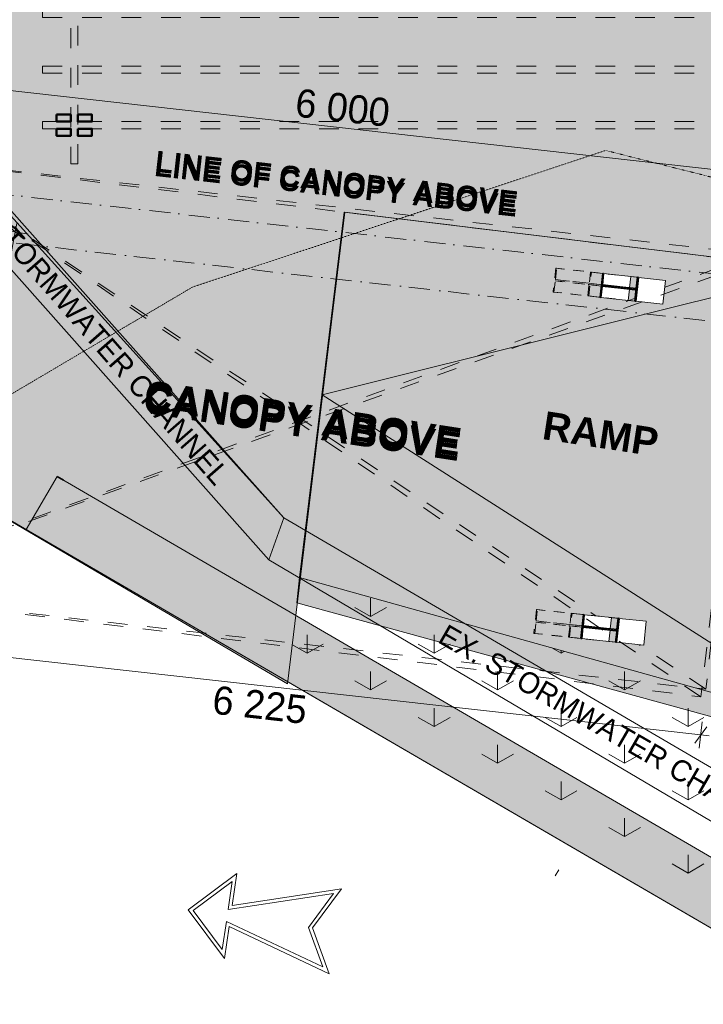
# Model space of a CAD drawing. Header units: millimetres. Extents: x -738537 to 1850049, y -250217 to 604013.
# Tile 155 of 204: x -98083 to -93237, y 81164 to 88144. Entities that reach past the tile are written whole.
import ezdxf

# ---------------------------------------------------------------- set-up
doc = ezdxf.new("R2010")
doc.units = ezdxf.units.MM
doc.header["$MEASUREMENT"] = 0
doc.set_wipeout_variables(frame=1)
for name, pattern in [('Dashed', [280, 140, -140]), ('Dashed Small', [140, 70, -70]), ('DOT', [0.25, 0, -0.25]), ('Dot & Dashed', [280, 150, -60, 0, -70]), ('Wipeout_Contour', [1000, 0, -1000])]:
    doc.linetypes.add(name, pattern=pattern)
for name, color, linetype, lineweight in [('0_Pen_No__128', 9, 'Continuous', 0), ('0_Pen_No__16', 8, 'Continuous', 20), ('0_Pen_No__3', 30, 'Continuous', 15), ('0_Pen_No__4', 5, 'Continuous', 5), ('0_Pen_No__6', 7, 'Continuous', 5), ('A_BEAMS_Pen_No__128', 9, 'Continuous', 0), ('A_BEAMS_Pen_No__24', 255, 'Continuous', 50), ('A_COLUMNS_Pen_No__1', 214, 'Continuous', 35), ('A_COLUMNS_Pen_No__3', 30, 'Continuous', 15), ('A_COLUMNS_Pen_No__5', 4, 'Continuous', 5), ('A_SITE 3D_Pen_No__128', 9, 'Continuous', 0), ('A_SITE 3D_Pen_No__4', 7, 'Continuous', 5), ('A_SURVEY_Pen_No__16', 8, 'Continuous', 20), ('A_SURVEY_Pen_No__6', 7, 'Continuous', 5), ('A_WALL LOAD_Pen_No__1', 214, 'Continuous', 35), ('A_WALL LOAD_Pen_No__3', 30, 'Continuous', 15), ('C-GRID _Pen_No__5', 4, 'Continuous', 5), ('C_DIMS - GA_Pen_No__6', 7, 'Continuous', 5), ('C_TEXT GA_Pen_No__16', 8, 'Continuous', 20), ('C_TEXT GA_Pen_No__6', 7, 'Continuous', 5), ('ELECTRICAL LINE_Pen_No__1', 214, 'Continuous', 35), ('SEWER LINE_Pen_No__5', 4, 'Continuous', 5)]:
    doc.layers.add(name, color=color, linetype=linetype, lineweight=lineweight)
for name, color, linetype in [('A_BEAMS', 7, 'Continuous'), ('A_COLUMNS', 7, 'Continuous'), ('C_DIMS - GA', 7, 'Continuous')]:
    doc.layers.add(name, color=color, linetype=linetype)
for name, color, linetype, lineweight, true_color in [('A_COLUMNS_Pen_No__7', 7, 'Continuous', 5, 0x9f07ff), ('A_WALL LOAD_Pen_No__7', 7, 'Continuous', 5, 0x9f07ff), ('BUILDING_Pen_No__7', 7, 'Continuous', 5, 0x9f07ff), ('ROAD_Pen_No__7', 7, 'Continuous', 5, 0x9f07ff)]:
    doc.layers.add(name, color=color, linetype=linetype, lineweight=lineweight, true_color=true_color)
doc.styles.add('GENERATED_STYLE_1', font='GOTHIC.TTF')
doc.styles.add('GENERATED_STYLE_5', font='swisscbo.ttf')
doc.styles.add('GENERATED_STYLE_6', font='arialbd.ttf')
doc.dimstyles.new('GENERATED_STYLE__1', dxfattribs={"dimtxt": 200, "dimasz": 95, "dimexe": 0.18, "dimexo": 90000, "dimgap": 0.09, "dimtad": 1, "dimdec": 0, "dimzin": 0, "dimdsep": 46, "dimtxsty": 'GENERATED_STYLE_1', "dimblk": 'ARROWHEAD_2', "dimblk1": 'ARROWHEAD_2', "dimblk2": 'ARROWHEAD_2', "dimcen": 0.09, "dimclrd": 7, "dimclre": 7, "dimclrt": 7, "dimadec": 0, "dimazin": 0, "dimtfac": 1, "dimtdec": 4, "dimtmove": 0, "dimatfit": 3, "dimfxl": 1, "dimtolj": 1, "dimtzin": 0, "dimarcsym": 0})
doc.dimstyles.new('GENERATED_STYLE__3', dxfattribs={"dimtxt": 200, "dimasz": 95, "dimexe": 0.18, "dimexo": 90000, "dimgap": 0.09, "dimtad": 1, "dimdec": 0, "dimzin": 0, "dimdsep": 46, "dimtxsty": 'GENERATED_STYLE_1', "dimblk": 'ARROWHEAD_2', "dimblk1": 'ARROWHEAD_2', "dimblk2": 'ARROWHEAD_2', "dimcen": 0.09, "dimclrd": 7, "dimclre": 7, "dimclrt": 7, "dimadec": 0, "dimazin": 0, "dimtfac": 1, "dimtdec": 4, "dimtmove": 2, "dimatfit": 3, "dimfxl": 1, "dimtolj": 1, "dimtzin": 0, "dimarcsym": 0})
pattern_1 = [(45, (0, 0), (-106.06602, 106.06602), []), (45, (-21.21, 21.21), (-106.06602, 106.06602), [])]
pattern_2 = [(45, (20053.95, 1033.6), (-106.06602, 106.06602), []), (45, (20032.74, 1054.82), (-106.06602, 106.06602), [])]

# ---------------------------------------------------------------- blocks, each defined once
blk = doc.blocks.new('*D264')
at = {"layer": 'C_DIMS - GA_Pen_No__6', "color": 7, "linetype": 'Continuous', "lineweight": 5, "transparency": 16777216}
for p, q in [((-98763.6, 87803.7), (-98784.5, 87617.4)), ((-98731.2, 87768.6), (-98816.9, 87652.4)), ((-98774.1, 87710.5), (-98834.8, 87717.3)), ((-92811, 87042.3), (-98774.1, 87710.5)), ((-92800.5, 87135.5), (-92821.4, 86949.1)), ((-92853.8, 86984.2), (-92768.1, 87100.4)), ((-92750.2, 87035.5), (-92811, 87042.3))]:
    blk.add_line(p, q, dxfattribs=at)
at = {"layer": 'C_DIMS - GA_Pen_No__6', "color": 7, "lineweight": 5, "transparency": 16777216, "insert": (-96137.9, 87455.4), "char_height": 200, "attachment_point": 7, "rotation": 353.60611, "style": 'GENERATED_STYLE_1'}
blk.add_mtext('\\A1;{\\pql;\\fCentury Gothic|b0|i0|c0|p34;6\xa0000}', dxfattribs=at)
blk = doc.blocks.new('ARROWHEAD_2')
at = {"color": 0, "linetype": 'Continuous', "lineweight": 0}
for p, q in [((0, 0), (-1, 0)), ((-0.378, -0.655), (0.378, 0.655))]:
    blk.add_line(p, q, dxfattribs=at)
blk = doc.blocks.new('*D267')
at = {"layer": 'C_DIMS - GA_Pen_No__6', "color": 7, "linetype": 'Continuous', "lineweight": 5, "transparency": 16777216}
for p, q in [((-100889, 76111.5), (-101228.2, 76174.5)), ((-100935.9, 76056.6), (-100842.1, 76166.3)), ((-100871.9, 76203.6), (-100906.2, 76019.3)), ((-93154.8, 74673.7), (-100889, 76111.5)), ((-93137.7, 74765.8), (-93171.9, 74581.5)), ((-93201.7, 74618.8), (-93107.9, 74728.5)), ((-93094.7, 74662.5), (-93154.8, 74673.7))]:
    blk.add_line(p, q, dxfattribs=at)
at = {"layer": 'C_DIMS - GA_Pen_No__6', "color": 7, "lineweight": 5, "transparency": 16777216, "char_height": 200, "attachment_point": 7, "rotation": 349.46894, "style": 'GENERATED_STYLE_1'}
for s, insert in [('\\A1;{\\pql;\\fCentury Gothic|b0|i0|c0|p34;345}', (-100846.2, 76144.2)), ('\\A1;{\\pql;\\fCentury Gothic|b0|i0|c0|p34;7\xa0867}', (-97130.3, 75453.4))]:
    blk.add_mtext(s, dxfattribs=dict(at, insert=insert))
blk = doc.blocks.new('*D500')
at = {"layer": 'C_DIMS - GA_Pen_No__6', "color": 7, "linetype": 'Continuous', "lineweight": 5, "transparency": 16777216}
for p, q in [((-98060.3, 86593.2), (-98170.1, 86687)), ((-98115.2, 86640.1), (-98104, 86700.2)), ((-98929.2, 82261.6), (-98115.2, 86640.1)), ((-98023, 86623), (-98207.4, 86657.2)), ((-98984, 82308.5), (-98874.3, 82214.7)), ((-98837, 82244.5), (-99021.3, 82278.7)), ((-98940.3, 82201.5), (-98929.2, 82261.6))]:
    blk.add_line(p, q, dxfattribs=at)
at = {"layer": 'C_DIMS - GA_Pen_No__6', "color": 7, "lineweight": 5, "transparency": 16777216, "insert": (-98625.8, 84112.1), "char_height": 200, "attachment_point": 7, "rotation": 79.46894, "style": 'GENERATED_STYLE_1'}
blk.add_mtext('\\A1;{\\pql;\\fCentury Gothic|b0|i0|c0|p34;4\xa0454}', dxfattribs=at)
blk = doc.blocks.new('*D508')
at = {"layer": 'C_DIMS - GA_Pen_No__6', "color": 7, "linetype": 'Continuous', "lineweight": 5, "transparency": 16777216}
for p, q in [((-99399.1, 83825), (-99484.7, 83708.8)), ((-99452.3, 83673.8), (-99431.5, 83860.1)), ((-99502.6, 83773.7), (-99441.9, 83766.9)), ((-99441.9, 83766.9), (-93255.7, 83073.7)), ((-93298.5, 83015.6), (-93212.9, 83131.8)), ((-93266.1, 82980.5), (-93245.2, 83166.9)), ((-93255.7, 83073.7), (-93194.9, 83066.9))]:
    blk.add_line(p, q, dxfattribs=at)
at = {"layer": 'C_DIMS - GA_Pen_No__6', "color": 7, "lineweight": 5, "transparency": 16777216, "insert": (-96725.1, 83223), "char_height": 200, "attachment_point": 7, "rotation": 353.60611, "style": 'GENERATED_STYLE_1'}
blk.add_mtext('\\A1;{\\pql;\\fCentury Gothic|b0|i0|c0|p34;6\xa0225}', dxfattribs=at)
blk = doc.blocks.new('Frame Vine 24[44]', base_point=(-115525.8, 88528.4))
at = {"layer": 'A_BEAMS_Pen_No__128', "color": 9, "linetype": 'Dashed', "lineweight": 0}
for p, q in [((-117775.5, 90969.1), (-117775.5, 86087.7)), ((-117725.5, 90969.1), (-117775.5, 90969.1)), ((-117725.5, 86087.7), (-117725.5, 90969.1)), ((-113076.1, 90719.1), (-117975.5, 90719.1)), ((-117975.5, 90719.1), (-117975.5, 90669.1)), ((-117975.5, 90669.1), (-113076.1, 90669.1)), ((-113076.1, 90669.1), (-113076.1, 90719.1)), ((-113076.1, 90325.3), (-117975.5, 90325.3)), ((-117975.5, 90325.3), (-117975.5, 90275.3)), ((-113076.1, 90275.3), (-113076.1, 90325.3)), ((-117975.5, 90275.3), (-113076.1, 90275.3)), ((-113076.1, 89931.6), (-117975.5, 89931.6)), ((-117975.5, 89931.6), (-117975.5, 89881.6)), ((-113076.1, 89881.6), (-113076.1, 89931.6)), ((-117975.5, 89881.6), (-113076.1, 89881.6)), ((-113076.1, 89537.8), (-117975.5, 89537.8)), ((-117975.5, 89537.8), (-117975.5, 89487.8)), ((-117975.5, 89487.8), (-113076.1, 89487.8)), ((-113076.1, 89487.8), (-113076.1, 89537.8)), ((-113076.1, 89144), (-117975.5, 89144)), ((-117975.5, 89144), (-117975.5, 89094)), ((-113076.1, 89094), (-113076.1, 89144)), ((-117975.5, 89094), (-113076.1, 89094)), ((-113076.1, 88750.3), (-117975.5, 88750.3)), ((-117975.5, 88750.3), (-117975.5, 88700.3)), ((-113076.1, 88700.3), (-113076.1, 88750.3)), ((-117975.5, 88700.3), (-113076.1, 88700.3)), ((-113076.1, 88356.5), (-117975.5, 88356.5)), ((-117975.5, 88356.5), (-117975.5, 88306.5)), ((-117975.5, 88306.5), (-113076.1, 88306.5)), ((-113076.1, 88306.5), (-113076.1, 88356.5)), ((-113076.1, 87962.8), (-117975.5, 87962.8)), ((-117975.5, 87962.8), (-117975.5, 87912.8)), ((-113076.1, 87912.8), (-113076.1, 87962.8)), ((-117975.5, 87912.8), (-113076.1, 87912.8)), ((-113076.1, 87569), (-117975.5, 87569)), ((-117975.5, 87569), (-117975.5, 87519)), ((-113076.1, 87519), (-113076.1, 87569)), ((-117975.5, 87519), (-113076.1, 87519)), ((-113076.1, 87175.2), (-117975.5, 87175.2)), ((-117975.5, 87175.2), (-117975.5, 87125.2)), ((-113076.1, 87125.2), (-113076.1, 87175.2)), ((-117975.5, 87125.2), (-113076.1, 87125.2)), ((-113076.1, 86781.5), (-117975.5, 86781.5)), ((-117975.5, 86781.5), (-117975.5, 86731.5)), ((-113076.1, 86731.5), (-113076.1, 86781.5)), ((-117975.5, 86731.5), (-113076.1, 86731.5)), ((-113076.1, 86387.7), (-117975.5, 86387.7)), ((-117975.5, 86387.7), (-117975.5, 86337.7)), ((-117975.5, 86337.7), (-113076.1, 86337.7)), ((-113076.1, 86337.7), (-113076.1, 86387.7)), ((-117775.5, 86087.7), (-117725.5, 86087.7))]:
    blk.add_line(p, q, dxfattribs=at)
at = {"layer": 'A_BEAMS_Pen_No__24', "color": 255, "linetype": 'Continuous', "lineweight": 50, "flags": 128}
for points in [[(-117875.5, 90769.1), (-117875.5, 90719.1), (-117775.5, 90719.1), (-117775.5, 90769.1)], [(-117725.5, 90769.1), (-117725.5, 90719.1), (-117625.5, 90719.1), (-117625.5, 90769.1)], [(-117875.5, 90669.1), (-117875.5, 90619.1), (-117775.5, 90619.1), (-117775.5, 90669.1)], [(-117725.5, 90669.1), (-117725.5, 90619.1), (-117625.5, 90619.1), (-117625.5, 90669.1)], [(-117875.5, 86437.7), (-117875.5, 86387.7), (-117775.5, 86387.7), (-117775.5, 86437.7)], [(-117725.5, 86437.7), (-117725.5, 86387.7), (-117625.5, 86387.7), (-117625.5, 86437.7)], [(-117875.5, 86337.7), (-117875.5, 86287.7), (-117775.5, 86287.7), (-117775.5, 86337.7)], [(-117725.5, 86337.7), (-117725.5, 86287.7), (-117625.5, 86287.7), (-117625.5, 86337.7)]]:
    blk.add_lwpolyline(points, close=True, dxfattribs=at)

msp = doc.modelspace()

# ---------------------------------------------------------------- hatches: boundary and pattern name
at = {"layer": '0_Pen_No__16', "linetype": 'Continuous', "lineweight": 0, "true_color": 0xdfdfdf}
msp.add_hatch(color=254, dxfattribs=at).paths.add_polyline_path([(-92546, 81835.6), (-97816.8, 84906.1), (-98036.3, 84529.1), (-92764.5, 81460.6)])

# ---------------------------------------------------------------- linework, layer by layer
at = {"layer": '0_Pen_No__3', "color": 30, "linetype": 'Continuous', "lineweight": 15}
msp.add_lwpolyline([(-92546, 81835.6), (-92764.3, 81460.5), (-98036.3, 84529.1), (-97816.8, 84906.1)], close=True, dxfattribs=at)
at = {"layer": '0_Pen_No__4', "color": 5, "linetype": 'Continuous', "lineweight": 5}
for p, q in [((-96888.2, 81835.1), (-96543.1, 82091.7)), ((-96543.1, 82091.7), (-96576.3, 81866)), ((-96853.2, 81830), (-96576.6, 82035.6)), ((-96576.6, 82035.6), (-96605.9, 81836.3)), ((-96605.9, 81836.3), (-95857.7, 81948.8)), ((-96576.3, 81866), (-95801.6, 81982.5)), ((-96035.1, 81709.5), (-95857.7, 81948.8)), ((-96007.1, 81705.4), (-95801.6, 81982.5)), ((-96888.2, 81835.1), (-96631.6, 81489.9)), ((-96853.2, 81830), (-96647.6, 81553.3)), ((-96647.6, 81553.3), (-96618.2, 81752.6)), ((-96618.2, 81752.6), (-95934.2, 81429.3)), ((-96631.6, 81489.9), (-96598.4, 81715.6)), ((-96598.4, 81715.6), (-95890.1, 81380.8)), ((-95934.2, 81429.3), (-96035.1, 81709.5)), ((-95890.1, 81380.8), (-96007.1, 81705.4))]:
    msp.add_line(p, q, dxfattribs=at)
at = {"layer": 'A_COLUMNS_Pen_No__5', "color": 4, "linetype": 'Dashed Small', "lineweight": 5}
for points in [[(-94055.8, 86185.9), (-94049.7, 86185.3), (-94030.9, 86354.2), (-94036.9, 86354.9), (-94045.9, 86275.1), (-94286, 86302), (-94277, 86381.7), (-94283.1, 86382.4), (-94302, 86213.5), (-94295.9, 86212.8), (-94287, 86292.6), (-94054.6, 86266.6), (-94046.9, 86265.7), (-94047.8, 86257.6)], [(-94192.2, 83767.2), (-94186.1, 83766.5), (-94168, 83935.5), (-94174.1, 83936.2), (-94182.7, 83856.4), (-94422.9, 83882.1), (-94414.3, 83961.9), (-94420.4, 83962.6), (-94438.6, 83793.6), (-94432.5, 83792.9), (-94423.9, 83872.7), (-94191.3, 83847.8), (-94183.7, 83847), (-94184.6, 83838.9)]]:
    msp.add_lwpolyline(points, close=True, dxfattribs=at)
at = {"layer": 'A_COLUMNS_Pen_No__5', "color": 7, "linetype": 'Dashed Small', "lineweight": 5}
for points in [[(-94055.8, 86185.9), (-94049.7, 86185.3), (-94030.9, 86354.2), (-94036.9, 86354.9), (-94045.9, 86275.1), (-94286, 86302), (-94277, 86381.7), (-94283.1, 86382.4), (-94302, 86213.5), (-94295.9, 86212.8), (-94287, 86292.6), (-94054.6, 86266.6), (-94046.9, 86265.7), (-94047.8, 86257.6)], [(-94192.2, 83767.2), (-94186.1, 83766.5), (-94168, 83935.5), (-94174.1, 83936.2), (-94182.7, 83856.4), (-94422.9, 83882.1), (-94414.3, 83961.9), (-94420.4, 83962.6), (-94438.6, 83793.6), (-94432.5, 83792.9), (-94423.9, 83872.7), (-94191.3, 83847.8), (-94183.7, 83847), (-94184.6, 83838.9)]]:
    msp.add_lwpolyline(points, close=True, dxfattribs=at)
at = {"layer": 'A_WALL LOAD_Pen_No__1', "color": 7, "linetype": 'Continuous', "lineweight": 35}
msp.add_lwpolyline([(-97773.8, 84880.5), (-97817, 84905.7)], dxfattribs=at)
at = {"layer": 'A_WALL LOAD_Pen_No__3', "color": 30, "linetype": 'Continuous', "lineweight": 15, "flags": 128}
msp.add_lwpolyline([(-92507.1, 77071.6), (-91939.4, 80980.4), (-99074.9, 85133.6), (-100357, 78244.9)], close=True, dxfattribs=at)
at = {"layer": 'A_WALL LOAD_Pen_No__7', "color": 250, "linetype": 'Continuous', "lineweight": 5, "true_color": 0x3f3f3f}
msp.add_line((-94286.6, 82075.6), (-94261.5, 82118.8), dxfattribs=at)
at = {"layer": 'BUILDING_Pen_No__7', "color": 250, "linetype": 'Continuous', "lineweight": 5, "true_color": 0x3f3f3f}
for p, q in [((-96211.8, 84612.4), (-98780.4, 87454.4)), ((-96318.1, 84315.8), (-98836.7, 87151.5))]:
    msp.add_line(p, q, dxfattribs=at)
at = {"layer": 'BUILDING_Pen_No__7', "color": 190, "linetype": 'Continuous', "lineweight": 5, "true_color": 0x9f07ff}
for p, q in [((-96211.8, 84612.4), (-98730.4, 87448)), ((-96318.1, 84315.8), (-98836.7, 87151.5)), ((-96318.1, 84315.8), (-96211.8, 84612.4))]:
    msp.add_line(p, q, dxfattribs=at)
at = {"layer": 'ELECTRICAL LINE_Pen_No__1', "color": 18, "linetype": 'DOT', "lineweight": 18, "true_color": 0x000000}
msp.add_line((-98361.1, 85360.8), (-96859.3, 86248), dxfattribs=at)
msp.add_line((-98361.1, 85360.8), (-96859.3, 86248), dxfattribs=at)

# ---------------------------------------------------------------- block references
at = {"layer": 'A_BEAMS', "color": 7, "linetype": 'Continuous', "lineweight": 5}
msp.add_blockref('Frame Vine 24[44]', (-95471.8, 89562), dxfattribs=at)

# ---------------------------------------------------------------- texts
at = {"layer": 'A_SURVEY_Pen_No__16', "color": 8, "linetype": 'Continuous', "lineweight": 20, "insert": (-97578, 85950), "char_height": 150, "attachment_point": 5, "rotation": 311.15879, "style": 'GENERATED_STYLE_1'}
msp.add_mtext('\\A1;{\\pqc;\\fCentury Gothic|b0|i0|c0|p34;EX. STORMWATER CHANNEL}', dxfattribs=at)
at = {"layer": 'A_SURVEY_Pen_No__6', "color": 7, "linetype": 'Continuous', "lineweight": 5, "char_height": 150, "attachment_point": 5, "rotation": 353.55623}
for insert, style in [((-95837.4, 86995.2), 'GENERATED_STYLE_6'), ((-95840.7, 86965.5), 'GENERATED_STYLE_5')]:
    msp.add_mtext('\\A1;{\\pqc;\\fArial|b1|i0|c0|p34;LINE OF \\fArial|b1|i0|c0|p34;CANOPY\\fArial|b1|i0|c0|p34; ABOVE}', dxfattribs=dict(at, insert=insert, style=style))
at = {"layer": 'C_TEXT GA_Pen_No__16', "color": 8, "linetype": 'Continuous', "lineweight": 20, "insert": (-93965.3, 85208.7), "char_height": 200, "attachment_point": 5, "rotation": 351.26547, "style": 'GENERATED_STYLE_5'}
msp.add_mtext('\\A1;{\\pqc;\\fArial|b1|i0|c0|p34;RAMP}', dxfattribs=at)
at = {"layer": 'C_TEXT GA_Pen_No__6', "color": 18, "linetype": 'Continuous', "lineweight": 5, "true_color": 0x000000, "insert": (-96080.2, 85284.6), "char_height": 200, "attachment_point": 5, "rotation": 351.26547, "style": 'GENERATED_STYLE_6'}
msp.add_mtext('\\A1;{\\pqc;\\fArial|b1|i0|c0|p34;CANOPY ABOVE}', dxfattribs=at)
at = {"layer": 'C_TEXT GA_Pen_No__6', "color": 7, "linetype": 'Continuous', "lineweight": 5, "insert": (-96076.5, 85317.6), "char_height": 200, "attachment_point": 5, "rotation": 351.26547, "style": 'GENERATED_STYLE_5'}
msp.add_mtext('\\A1;{\\pqc;\\fArial|b1|i0|c0|p34;CANOPY ABOVE}', dxfattribs=at)

# ---------------------------------------------------------------- dimensions: what is measured, and where the dimension line sits
at = {"layer": 'C_DIMS - GA', "color": 7, "linetype": 'Continuous', "lineweight": 5}
for base, p1, p2, angle, picture, middle, turn in [((-98774.1, 87710.5), (-92873.6, 86483.2), (-98836.7, 87151.5), 173.60611, '*D264', (-95785.3, 87516.5), 353.60611), ((-98115.2, 86640.1), (-100057.6, 82471.4), (-99243.7, 86849.9), 79.46894, '*D500', (-98661.4, 84468.1), 79.46894), ((-100889, 76111.5), (-91980.9, 80988.1), (-99877.4, 81553.1), 169.46894, '*D267', (-96774.3, 75488.9), 349.46894)]:
    dim = msp.add_linear_dim(base=base, p1=p1, p2=p2, angle=angle, dimstyle='GENERATED_STYLE__1', dxfattribs=at)
    dim.commit()
    dim.dimension.update_dxf_attribs({"geometry": picture, "text_midpoint": middle, "dimtype": 160, "text_rotation": turn})

# ---------------------------------------------------------------- wipeouts: each hides what was drawn before it
at = {"color": 254, "linetype": 'Wipeout_Contour', "lineweight": 0, "ltscale": 764503.250684}
msp.add_wipeout([(-93954.1, 86255.3), (-93963, 86175.6), (-93776.3, 86154.7), (-93770.2, 86154), (-93761.3, 86233.8), (-93767.4, 86234.5)], dxfattribs=at).dxf.layer = 'A_COLUMNS'

# ---------------------------------------------------------------- next in the draw order: linework, layer by layer
at = {"layer": 'A_COLUMNS_Pen_No__1', "color": 214, "linetype": 'Continuous', "lineweight": 35}
msp.add_line((-93969.1, 86176.2), (-93963, 86175.6), dxfattribs=at)
at = {"layer": 'A_COLUMNS_Pen_No__3', "color": 30, "linetype": 'Continuous', "lineweight": 15}
for p, q in [((-93969.1, 86176.2), (-93963, 86175.6)), ((-93963, 86175.6), (-93770.2, 86154))]:
    msp.add_line(p, q, dxfattribs=at)

# ---------------------------------------------------------------- next in the draw order: wipeouts: each hides what was drawn before it
at = {"color": 254, "linetype": 'Wipeout_Contour', "lineweight": 0, "ltscale": 764821.221144}
msp.add_wipeout([(-93944.1, 86344.5), (-93953, 86264.7), (-93766.4, 86243.8), (-93760.3, 86243.2), (-93751.3, 86322.9), (-93757.4, 86323.6)], dxfattribs=at).dxf.layer = 'A_COLUMNS'
at = {"color": 254, "linetype": 'Wipeout_Contour', "lineweight": 0, "ltscale": 1005972.414925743}
msp.add_wipeout([(-93853, 83730.8), (-93666.3, 83710.8), (-93660.2, 83710.1), (-93642.1, 83879.2), (-93648.2, 83879.8), (-93834.9, 83899.8), (-93843.5, 83820), (-93844.5, 83810.6)], dxfattribs=at).dxf.layer = 'A_COLUMNS'
at = {"color": 254, "linetype": 'Wipeout_Contour', "lineweight": 0, "ltscale": 755375.787639}
msp.add_wipeout([(-94090.8, 83837), (-94099.3, 83757.2), (-93912.6, 83737.2), (-93906.5, 83736.5), (-93897.9, 83816.4), (-93904, 83817)], dxfattribs=at).dxf.layer = 'A_COLUMNS'

# ---------------------------------------------------------------- next in the draw order: linework, layer by layer
at = {"layer": 'A_COLUMNS_Pen_No__1', "color": 214, "linetype": 'Continuous', "lineweight": 35}
for p, q in [((-93950.2, 86345.2), (-93969.1, 86176.2)), ((-93953, 86264.7), (-93944.1, 86344.5)), ((-93944.1, 86344.5), (-93950.2, 86345.2)), ((-93963, 86175.6), (-93954.1, 86255.3)), ((-93853, 83730.8), (-93834.9, 83899.8)), ((-93841, 83900.5), (-93849.6, 83820.7)), ((-93834.9, 83899.8), (-93841, 83900.5)), ((-94105.4, 83757.9), (-94099.3, 83757.2)), ((-93850.6, 83811.3), (-93851.4, 83803.2)), ((-93859.1, 83731.5), (-93853, 83730.8))]:
    msp.add_line(p, q, dxfattribs=at)
at = {"layer": 'A_COLUMNS_Pen_No__3', "color": 30, "linetype": 'Continuous', "lineweight": 15}
for p, q in [((-93950.2, 86345.2), (-93944.1, 86344.5)), ((-93953, 86264.7), (-93760.3, 86243.2)), ((-93954.1, 86255.3), (-93761.3, 86233.8)), ((-93770.2, 86154), (-93761.3, 86233.8)), ((-93841, 83900.5), (-93834.9, 83899.8)), ((-93834.9, 83899.8), (-93642.1, 83879.2)), ((-93660.2, 83710.1), (-93642.1, 83879.2)), ((-94099.3, 83757.2), (-93906.5, 83736.5)), ((-93853, 83730.8), (-93660.2, 83710.1))]:
    msp.add_line(p, q, dxfattribs=at)
at = {"layer": 'A_COLUMNS_Pen_No__5', "color": 4, "linetype": 'Dashed Small', "lineweight": 5}
for p, q in [((-93950.2, 86345.2), (-94283.1, 86382.4)), ((-93944.1, 86344.5), (-94277, 86381.7)), ((-93954.1, 86255.3), (-94287, 86292.6)), ((-93953, 86264.7), (-94286, 86302)), ((-93969.1, 86176.2), (-94302, 86213.5)), ((-93963, 86175.6), (-94295.9, 86212.8)), ((-93859.1, 83731.5), (-94192.2, 83767.2)), ((-93853, 83730.8), (-94186.1, 83766.5))]:
    msp.add_line(p, q, dxfattribs=at)
at = {"layer": 'ELECTRICAL LINE_Pen_No__1', "color": 18, "linetype": 'DOT', "lineweight": 18, "true_color": 0x000000}
msp.add_line((-96859.3, 86248), (-93929.9, 87216.9), dxfattribs=at)
msp.add_line((-96859.3, 86248), (-93929.9, 87216.9), dxfattribs=at)

# ---------------------------------------------------------------- next in the draw order: wipeouts: each hides what was drawn before it
at = {"color": 254, "linetype": 'Wipeout_Contour', "lineweight": 0, "ltscale": 1018155.781380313}
msp.add_wipeout([(-93716.8, 86148), (-93530.1, 86127.1), (-93524, 86126.5), (-93505.1, 86295.4), (-93511.2, 86296.1), (-93697.9, 86317), (-93706.8, 86237.2), (-93707.9, 86227.8)], dxfattribs=at).dxf.layer = 'A_COLUMNS'
at = {"color": 254, "linetype": 'Wipeout_Contour', "lineweight": 0, "ltscale": 755689.282225}
msp.add_wipeout([(-94081.2, 83926.2), (-94089.8, 83846.4), (-93903, 83826.4), (-93896.9, 83825.7), (-93888.4, 83905.6), (-93894.5, 83906.2)], dxfattribs=at).dxf.layer = 'A_COLUMNS'

# ---------------------------------------------------------------- next in the draw order: hatches: boundary and pattern name
at = {"layer": '0_Pen_No__128', "linetype": 'Continuous', "lineweight": 0, "true_color": 0x2f2f2f}
msp.add_hatch(color=250, dxfattribs=at).paths.add_polyline_path([(-96099.3, 84189.8), (-92211.2, 83105.1), (-92399.2, 86367.7), (-95783.9, 86779.8)])
at = {"layer": 'A_COLUMNS_Pen_No__7', "linetype": 'Continuous', "lineweight": 5, "true_color": 0x9f07ff}
h = msp.add_hatch(dxfattribs=at)
h.set_pattern_fill('HATCH__STEEL', color=190, style=0, pattern_type=2)
h.set_pattern_definition(pattern_1)
h.paths.add_polyline_path([(-93722.9, 86148.7), (-93716.8, 86148), (-93697.9, 86317), (-93704, 86317.6), (-93712.9, 86237.9), (-93953, 86264.7), (-93944.1, 86344.5), (-93950.2, 86345.2), (-93969.1, 86176.2), (-93963, 86175.6), (-93954.1, 86255.3), (-93721.6, 86229.3), (-93714, 86228.5), (-93714.9, 86220.4)])
h = msp.add_hatch(dxfattribs=at)
h.set_pattern_fill('HATCH__STEEL', color=190, style=0, pattern_type=2)
h.set_pattern_definition(pattern_1)
h.paths.add_polyline_path([(-93859.1, 83731.5), (-93853, 83730.8), (-93834.9, 83899.8), (-93841, 83900.5), (-93849.6, 83820.7), (-94089.8, 83846.4), (-94081.2, 83926.2), (-94087.3, 83926.9), (-94105.4, 83757.9), (-94099.3, 83757.2), (-94090.8, 83837), (-93858.2, 83812.1), (-93850.6, 83811.3), (-93851.4, 83803.2)])
at = {"layer": 'A_SITE 3D_Pen_No__128', "linetype": 'Continuous', "lineweight": 0}
h = msp.add_hatch(dxfattribs=at)
h.set_pattern_fill('PATTERN__PAVING', color=9, style=0, pattern_type=2)
h.set_pattern_definition([(0, (20053.95, 1033.6), (0, 400), [300, -100]), (0, (20353.95, 1133.6), (0, 400), [300, -100]), (0, (20253.95, 1233.6), (0, 400), [300, -100]), (0, (20153.95, 1333.6), (0, 400), [300, -100]), (90, (20253.95, 1033.6), (-400, 0), [300, -100]), (90, (20153.95, 1133.6), (-400, 0), [300, -100]), (90, (20053.95, 1233.6), (-400, 0), [300, -100]), (90, (20353.95, 1333.6), (-400, 0), [300, -100])])
h.paths.add_polyline_path([(-113774.8, 89196.8), (-98783.8, 87454.8), (-99198.5, 85205.6), (-96185.9, 83435.6), (-95783.9, 86779.8), (-92399.2, 86367.7), (-92399.2, 91976.2), (-85899.2, 91976.2), (-85899.2, 84290.4, 0.116634), (-85562.7, 83478.7), (-84856.4, 82687.8), (-81078.9, 80039.2), (-80162.4, 79600.8), (-75775.8, 78209.1), (-70191.6, 78471.5, 0.103683), (-68959.3, 79690.8), (-68528.6, 80917.5), (-68168.9, 82333.4), (-67867.6, 84420.9), (-67919, 85319.5), (-68602.9, 87625.8), (-68756.6, 87577.3), (-68067.7, 85290.9), (-68029.1, 84441.7), (-68335.9, 82451), (-68681.2, 80958.8), (-69095.9, 79803.2, -0.100494), (-70228, 78696.8), (-75693.1, 78514.3), (-80076.9, 79856.2), (-80949.5, 80226.9), (-84735.5, 83025.2), (-85281.8, 83645.1, -0.117949), (-85618.3, 84456.7), (-85618.3, 85412.2), (-84330.3, 86367.7), (-84330.3, 92329), (-85618.3, 92329), (-85618.3, 92317.2), (-97876.4, 92317.2), (-98743.1, 87655), (-113758.4, 89337.5)])

# ---------------------------------------------------------------- next in the draw order: linework, layer by layer
at = {"layer": '0_Pen_No__3', "color": 7, "linetype": 'Continuous', "lineweight": 15}
msp.add_lwpolyline([(-96099.3, 84189.8), (-95783.9, 86779.8), (-92399.2, 86367.7), (-92211.2, 83105.1)], close=True, dxfattribs=at)
at = {"layer": '0_Pen_No__6', "color": 7, "linetype": 'Dashed', "lineweight": 5}
for points in [[(-93219.4, 83397.7), (-98836.7, 87151.5)], [(-92864.7, 86482.2), (-99405.5, 84092)]]:
    msp.add_lwpolyline(points, dxfattribs=at)
at = {"layer": 'A_COLUMNS_Pen_No__1', "color": 214, "linetype": 'Continuous', "lineweight": 35}
for p, q in [((-93712.9, 86237.9), (-93953, 86264.7)), ((-93716.8, 86148), (-93697.9, 86317)), ((-93704, 86317.6), (-93712.9, 86237.9)), ((-93697.9, 86317), (-93704, 86317.6)), ((-93954.1, 86255.3), (-93721.6, 86229.3)), ((-93714.9, 86220.4), (-93722.9, 86148.7)), ((-93721.6, 86229.3), (-93714, 86228.5)), ((-93714, 86228.5), (-93714.9, 86220.4)), ((-93722.9, 86148.7), (-93716.8, 86148)), ((-94087.3, 83926.9), (-94105.4, 83757.9)), ((-94089.8, 83846.4), (-94081.2, 83926.2)), ((-94081.2, 83926.2), (-94087.3, 83926.9)), ((-94099.3, 83757.2), (-94090.8, 83837)), ((-94090.8, 83837), (-93858.2, 83812.1)), ((-93849.6, 83820.7), (-94089.8, 83846.4)), ((-93851.4, 83803.2), (-93859.1, 83731.5)), ((-93858.2, 83812.1), (-93850.6, 83811.3))]:
    msp.add_line(p, q, dxfattribs=at)
at = {"layer": 'A_COLUMNS_Pen_No__3', "color": 30, "linetype": 'Continuous', "lineweight": 15}
for p, q in [((-93944.1, 86344.5), (-93751.3, 86322.9)), ((-93760.3, 86243.2), (-93751.3, 86322.9)), ((-93704, 86317.6), (-93697.9, 86317)), ((-93697.9, 86317), (-93505.1, 86295.4)), ((-93524, 86126.5), (-93505.1, 86295.4)), ((-93716.8, 86148), (-93524, 86126.5)), ((-94087.3, 83926.9), (-94081.2, 83926.2)), ((-94081.2, 83926.2), (-93888.4, 83905.6)), ((-93896.9, 83825.7), (-93888.4, 83905.6)), ((-94090.8, 83837), (-93897.9, 83816.4)), ((-94089.8, 83846.4), (-93896.9, 83825.7)), ((-93906.5, 83736.5), (-93897.9, 83816.4))]:
    msp.add_line(p, q, dxfattribs=at)
at = {"layer": 'A_COLUMNS_Pen_No__5', "color": 4, "linetype": 'Dashed Small', "lineweight": 5}
for p, q in [((-93704, 86317.6), (-94036.9, 86354.9)), ((-93697.9, 86317), (-94030.9, 86354.2)), ((-93721.6, 86229.3), (-94054.6, 86266.6)), ((-93714, 86228.5), (-94046.9, 86265.7)), ((-93712.9, 86237.9), (-94045.9, 86275.1)), ((-93722.9, 86148.7), (-94055.8, 86185.9)), ((-93716.8, 86148), (-94049.7, 86185.3)), ((-94087.3, 83926.9), (-94420.4, 83962.6)), ((-94081.2, 83926.2), (-94414.3, 83961.9)), ((-93841, 83900.5), (-94174.1, 83936.2)), ((-93834.9, 83899.8), (-94168, 83935.5)), ((-94090.8, 83837), (-94423.9, 83872.7)), ((-94089.8, 83846.4), (-94422.9, 83882.1)), ((-93858.2, 83812.1), (-94191.3, 83847.8)), ((-93850.6, 83811.3), (-94183.7, 83847)), ((-93849.6, 83820.7), (-94182.7, 83856.4)), ((-94105.4, 83757.9), (-94438.6, 83793.6)), ((-94099.3, 83757.2), (-94432.5, 83792.9))]:
    msp.add_line(p, q, dxfattribs=at)
at = {"layer": 'A_SITE 3D_Pen_No__4', "color": 7, "linetype": 'Continuous', "lineweight": 5}
msp.add_lwpolyline([(-99198.5, 85205.6), (-96185.9, 83435.6), (-95778.8, 86779.1), (-92399.2, 86367.7), (-92399.2, 91976.2), (-85899.2, 91976.2), (-85899.2, 84290.4, 0.116634), (-85562.7, 83478.7), (-84856.4, 82687.8), (-81078.9, 80039.2), (-80162.4, 79600.8), (-75775.8, 78209.1)], format="xyb", dxfattribs=at)
at = {"layer": 'BUILDING_Pen_No__7', "color": 190, "linetype": 'Continuous', "lineweight": 5, "true_color": 0x9f07ff}
for p, q in [((-96211.8, 84612.4), (-91686.3, 81966.5)), ((-91901.7, 81703.8), (-96318.1, 84315.8))]:
    msp.add_line(p, q, dxfattribs=at)
at = {"layer": 'C-GRID _Pen_No__5', "color": 4, "linetype": 'Dot & Dashed', "lineweight": 5}
for p, q in [((-146989.5, 92373.4), (-90089.5, 85997.8)), ((-89330, 85575.4), (-149233.3, 92287.7))]:
    msp.add_line(p, q, dxfattribs=at)
at = {"layer": 'ELECTRICAL LINE_Pen_No__1', "color": 18, "linetype": 'DOT', "lineweight": 18, "true_color": 0x000000}
msp.add_line((-93929.9, 87216.9), (-90464.3, 86343.5), dxfattribs=at)
msp.add_line((-93929.9, 87216.9), (-90464.3, 86343.5), dxfattribs=at)
at = {"layer": 'ROAD_Pen_No__7', "color": 250, "linetype": 'Continuous', "lineweight": 5, "true_color": 0x3f3f3f}
msp.add_lwpolyline([(-92399.2, 86367.7), (-95939, 85484.5), (-92211.2, 83105.1)], dxfattribs=at)
at = {"layer": 'SEWER LINE_Pen_No__5', "color": 4, "linetype": 'Dashed', "lineweight": 5, "flags": 128}
msp.add_lwpolyline([(-99405.6, 84091), (-93219.4, 83397.7), (-92873.6, 86483.2), (-98836.7, 87151.5)], dxfattribs=at)

# ---------------------------------------------------------------- next in the draw order: dimensions: what is measured, and where the dimension line sits
at = {"layer": 'C_DIMS - GA', "color": 7, "linetype": 'Continuous', "lineweight": 5}
dim = msp.add_linear_dim(base=(-93255.7, 83073.7), p1=(-99405.6, 84091), p2=(-93219.4, 83397.7), angle=353.60611, dimstyle='GENERATED_STYLE__3', dxfattribs=at)
dim.commit()
dim.dimension.update_dxf_attribs({"geometry": '*D508', "text_midpoint": (-96372.6, 83284.1), "dimtype": 160, "text_rotation": 353.60611})

# ---------------------------------------------------------------- next in the draw order: wipeouts: each hides what was drawn before it
at = {"color": 254, "linetype": 'Wipeout_Contour', "lineweight": 0, "ltscale": 853258.033485}
msp.add_wipeout([(-93954.1, 86255.3), (-93963, 86175.6), (-93776.3, 86154.7), (-93770.2, 86154), (-93761.3, 86233.8), (-93767.4, 86234.5)], dxfattribs=at).dxf.layer = 'A_COLUMNS'
at = {"color": 254, "linetype": 'Wipeout_Contour', "lineweight": 0, "ltscale": 1125764.027607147}
msp.add_wipeout([(-93853, 83730.8), (-93666.3, 83710.8), (-93660.2, 83710.1), (-93642.1, 83879.2), (-93648.2, 83879.8), (-93834.9, 83899.8), (-93843.5, 83820), (-93844.5, 83810.6)], dxfattribs=at).dxf.layer = 'A_COLUMNS'
at = {"color": 254, "linetype": 'Wipeout_Contour', "lineweight": 0, "ltscale": 845312.727681}
msp.add_wipeout([(-94090.8, 83837), (-94099.3, 83757.2), (-93912.6, 83737.2), (-93906.5, 83736.5), (-93897.9, 83816.4), (-93904, 83817)], dxfattribs=at).dxf.layer = 'A_COLUMNS'

# ---------------------------------------------------------------- next in the draw order: linework, layer by layer
at = {"layer": 'A_COLUMNS_Pen_No__1', "color": 7, "linetype": 'Continuous', "lineweight": 35}
for p, q in [((-93969.1, 86176.2), (-93963, 86175.6)), ((-93853, 83730.8), (-93834.9, 83899.8)), ((-93841, 83900.5), (-93849.6, 83820.7)), ((-93834.9, 83899.8), (-93841, 83900.5)), ((-94105.4, 83757.9), (-94099.3, 83757.2)), ((-93850.6, 83811.3), (-93851.4, 83803.2)), ((-93859.1, 83731.5), (-93853, 83730.8))]:
    msp.add_line(p, q, dxfattribs=at)
at = {"layer": 'A_COLUMNS_Pen_No__3', "color": 7, "linetype": 'Continuous', "lineweight": 15}
for p, q in [((-93969.1, 86176.2), (-93963, 86175.6)), ((-93963, 86175.6), (-93770.2, 86154)), ((-93841, 83900.5), (-93834.9, 83899.8)), ((-93834.9, 83899.8), (-93642.1, 83879.2)), ((-93660.2, 83710.1), (-93642.1, 83879.2)), ((-94099.3, 83757.2), (-93906.5, 83736.5)), ((-93853, 83730.8), (-93660.2, 83710.1))]:
    msp.add_line(p, q, dxfattribs=at)
at = {"layer": 'A_COLUMNS_Pen_No__5', "color": 7, "linetype": 'Dashed Small', "lineweight": 5}
for p, q in [((-93859.1, 83731.5), (-94192.2, 83767.2)), ((-93853, 83730.8), (-94186.1, 83766.5))]:
    msp.add_line(p, q, dxfattribs=at)

# ---------------------------------------------------------------- next in the draw order: wipeouts: each hides what was drawn before it
at = {"color": 254, "linetype": 'Wipeout_Contour', "lineweight": 0, "ltscale": 853530.618177}
msp.add_wipeout([(-93944.1, 86344.5), (-93953, 86264.7), (-93766.4, 86243.8), (-93760.3, 86243.2), (-93751.3, 86322.9), (-93757.4, 86323.6)], dxfattribs=at).dxf.layer = 'A_COLUMNS'
at = {"color": 254, "linetype": 'Wipeout_Contour', "lineweight": 0, "ltscale": 845580.789921}
msp.add_wipeout([(-94081.2, 83926.2), (-94089.8, 83846.4), (-93903, 83826.4), (-93896.9, 83825.7), (-93888.4, 83905.6), (-93894.5, 83906.2)], dxfattribs=at).dxf.layer = 'A_COLUMNS'

# ---------------------------------------------------------------- next in the draw order: hatches: boundary and pattern name
at = {"layer": '0_Pen_No__128', "linetype": 'Continuous', "lineweight": 0}
h = msp.add_hatch(dxfattribs=at)
h.set_pattern_fill('PATTERN__PAVING', color=9, style=0, pattern_type=2)
h.set_pattern_definition([(0, (20053.95, 1033.6), (0, 400), [300, -100]), (0, (20353.95, 1133.6), (0, 400), [300, -100]), (0, (20253.95, 1233.6), (0, 400), [300, -100]), (0, (20153.95, 1333.6), (0, 400), [300, -100]), (90, (20253.95, 1033.6), (-400, 0), [300, -100]), (90, (20153.95, 1133.6), (-400, 0), [300, -100]), (90, (20053.95, 1233.6), (-400, 0), [300, -100]), (90, (20353.95, 1333.6), (-400, 0), [300, -100])])
h.paths.add_polyline_path([(-96099.3, 84189.8), (-96119.8, 84011), (-92359.9, 82978.5), (-91888.6, 81272.2), (-88610.3, 78611.4), (-84196.5, 74302.6), (-77506.5, 72518.4, -0.49342), (-77845.8, 68374.4), (-81676.1, 65090.7), (-81731.7, 64700.4), (-77677.9, 68281.3, 0.469484), (-77323.3, 72654), (-83985.4, 74467.2), (-88495.8, 78785.4), (-91702.8, 81394), (-92211.2, 83105.1)])
at = {"layer": 'A_COLUMNS_Pen_No__7', "linetype": 'Continuous', "lineweight": 5, "true_color": 0x3f3f3f}
h = msp.add_hatch(dxfattribs=at)
h.set_pattern_fill('HATCH__STEEL', color=250, style=0, pattern_type=2)
h.set_pattern_definition(pattern_2)
h.paths.add_polyline_path([(-93859.1, 83731.5), (-93853, 83730.8), (-93834.9, 83899.8), (-93841, 83900.5), (-93849.6, 83820.7), (-94089.8, 83846.4), (-94081.2, 83926.2), (-94087.3, 83926.9), (-94105.4, 83757.9), (-94099.3, 83757.2), (-94090.8, 83837), (-93858.2, 83812.1), (-93850.6, 83811.3), (-93851.4, 83803.2)])
at = {"layer": 'A_SITE 3D_Pen_No__128', "linetype": 'Continuous', "lineweight": 0}
h = msp.add_hatch(dxfattribs=at)
h.set_pattern_fill('GRASS', color=9, style=0, pattern_type=2)
h.set_pattern_definition([(90, (20053.95, 1033.6), (-900, 0), [129.9038, -389.7114]), (90, (20503.95, 1293.4), (-900, 0), [129.9038, -389.7114]), (30, (20053.95, 1033.6), (-450, 779.423), [129.9038, -389.7114]), (30, (20053.95, 1553.2), (-450, 779.423), [129.9038, -389.7114]), (150, (20053.95, 1033.6), (450, 779.423), [129.9038, -389.7114]), (150, (20053.95, 1553.2), (450, 779.423), [129.9038, -389.7114])])
h.paths.add_polyline_path([(-92558.1, 76845.6), (-86835, 76330.4), (-81676.1, 65090.7), (-77829.4, 68388.4, 0.493454), (-77506.5, 72518.4), (-84295.1, 74560.3), (-88610.3, 78611.4), (-91888.6, 81272.2), (-92410.1, 83160.6), (-96099.3, 84189.8), (-96185.9, 83435.6), (-91939.4, 80980.4)])

# ---------------------------------------------------------------- next in the draw order: linework, layer by layer
at = {"layer": '0_Pen_No__3', "color": 7, "linetype": 'Continuous', "lineweight": 15}
msp.add_lwpolyline([(-96099.3, 84189.8), (-96119.8, 84011), (-92359.9, 82978.5), (-91888.6, 81272.2), (-88610.3, 78611.4), (-84196.5, 74302.6), (-77506.5, 72518.4, -0.49342), (-77845.8, 68374.4), (-81676.1, 65090.7), (-81731.7, 64700.4), (-77677.9, 68281.3, 0.469484), (-77323.3, 72654), (-83985.4, 74467.2), (-88495.8, 78785.4), (-91702.8, 81394), (-92211.2, 83105.1)], format="xyb", close=True, dxfattribs=at)
at = {"layer": 'A_COLUMNS_Pen_No__1', "color": 7, "linetype": 'Continuous', "lineweight": 35}
for p, q in [((-93950.2, 86345.2), (-93969.1, 86176.2)), ((-93953, 86264.7), (-93944.1, 86344.5)), ((-93944.1, 86344.5), (-93950.2, 86345.2)), ((-93963, 86175.6), (-93954.1, 86255.3)), ((-94087.3, 83926.9), (-94105.4, 83757.9)), ((-94089.8, 83846.4), (-94081.2, 83926.2)), ((-94081.2, 83926.2), (-94087.3, 83926.9)), ((-94099.3, 83757.2), (-94090.8, 83837)), ((-94090.8, 83837), (-93858.2, 83812.1)), ((-93849.6, 83820.7), (-94089.8, 83846.4)), ((-93851.4, 83803.2), (-93859.1, 83731.5)), ((-93858.2, 83812.1), (-93850.6, 83811.3))]:
    msp.add_line(p, q, dxfattribs=at)
at = {"layer": 'A_COLUMNS_Pen_No__3', "color": 7, "linetype": 'Continuous', "lineweight": 15}
for p, q in [((-93950.2, 86345.2), (-93944.1, 86344.5)), ((-93953, 86264.7), (-93760.3, 86243.2)), ((-93954.1, 86255.3), (-93761.3, 86233.8)), ((-93770.2, 86154), (-93761.3, 86233.8)), ((-94087.3, 83926.9), (-94081.2, 83926.2)), ((-94081.2, 83926.2), (-93888.4, 83905.6)), ((-93896.9, 83825.7), (-93888.4, 83905.6)), ((-94090.8, 83837), (-93897.9, 83816.4)), ((-94089.8, 83846.4), (-93896.9, 83825.7)), ((-93906.5, 83736.5), (-93897.9, 83816.4))]:
    msp.add_line(p, q, dxfattribs=at)
at = {"layer": 'A_COLUMNS_Pen_No__5', "color": 7, "linetype": 'Dashed Small', "lineweight": 5}
for p, q in [((-93950.2, 86345.2), (-94283.1, 86382.4)), ((-93944.1, 86344.5), (-94277, 86381.7)), ((-93954.1, 86255.3), (-94287, 86292.6)), ((-93953, 86264.7), (-94286, 86302)), ((-93969.1, 86176.2), (-94302, 86213.5)), ((-93963, 86175.6), (-94295.9, 86212.8)), ((-94087.3, 83926.9), (-94420.4, 83962.6)), ((-94081.2, 83926.2), (-94414.3, 83961.9)), ((-93841, 83900.5), (-94174.1, 83936.2)), ((-93834.9, 83899.8), (-94168, 83935.5)), ((-94090.8, 83837), (-94423.9, 83872.7)), ((-94089.8, 83846.4), (-94422.9, 83882.1)), ((-93858.2, 83812.1), (-94191.3, 83847.8)), ((-93850.6, 83811.3), (-94183.7, 83847)), ((-93849.6, 83820.7), (-94182.7, 83856.4)), ((-94105.4, 83757.9), (-94438.6, 83793.6)), ((-94099.3, 83757.2), (-94432.5, 83792.9))]:
    msp.add_line(p, q, dxfattribs=at)
at = {"layer": 'BUILDING_Pen_No__7', "color": 250, "linetype": 'Continuous', "lineweight": 5, "true_color": 0x3f3f3f}
for p, q in [((-96211.8, 84612.4), (-91686.3, 81966.5)), ((-91901.7, 81703.8), (-96318.1, 84315.8))]:
    msp.add_line(p, q, dxfattribs=at)

# ---------------------------------------------------------------- next in the draw order: texts
at = {"layer": 'A_SURVEY_Pen_No__16', "color": 8, "linetype": 'Continuous', "lineweight": 20, "insert": (-93860, 83088.3), "char_height": 150, "attachment_point": 5, "rotation": 330.00598, "style": 'GENERATED_STYLE_1'}
msp.add_mtext('\\A1;{\\pqc;\\fCentury Gothic|b0|i0|c0|p34;EX. STORMWATER CHANNEL}', dxfattribs=at)

# ---------------------------------------------------------------- next in the draw order: wipeouts: each hides what was drawn before it
at = {"color": 254, "linetype": 'Wipeout_Contour', "lineweight": 0, "ltscale": 1136369.239253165}
msp.add_wipeout([(-93716.8, 86148), (-93530.1, 86127.1), (-93524, 86126.5), (-93505.1, 86295.4), (-93511.2, 86296.1), (-93697.9, 86317), (-93706.8, 86237.2), (-93707.9, 86227.8)], dxfattribs=at).dxf.layer = 'A_COLUMNS'

# ---------------------------------------------------------------- next in the draw order: hatches: boundary and pattern name
at = {"layer": 'A_COLUMNS_Pen_No__7', "linetype": 'Continuous', "lineweight": 5, "true_color": 0x3f3f3f}
h = msp.add_hatch(dxfattribs=at)
h.set_pattern_fill('HATCH__STEEL', color=250, style=0, pattern_type=2)
h.set_pattern_definition(pattern_2)
h.paths.add_polyline_path([(-93722.9, 86148.7), (-93716.8, 86148), (-93697.9, 86317), (-93704, 86317.6), (-93712.9, 86237.9), (-93953, 86264.7), (-93944.1, 86344.5), (-93950.2, 86345.2), (-93969.1, 86176.2), (-93963, 86175.6), (-93954.1, 86255.3), (-93721.6, 86229.3), (-93714, 86228.5), (-93714.9, 86220.4)])

# ---------------------------------------------------------------- next in the draw order: linework, layer by layer
at = {"layer": '0_Pen_No__6', "color": 7, "linetype": 'Dashed', "lineweight": 5}
for points in [[(-93255.5, 83344.2), (-98836.7, 87151.5)], [(-92880.3, 86426.2), (-99405.5, 84092)]]:
    msp.add_lwpolyline(points, dxfattribs=at)
at = {"layer": 'A_COLUMNS_Pen_No__1', "color": 7, "linetype": 'Continuous', "lineweight": 35}
for p, q in [((-93712.9, 86237.9), (-93953, 86264.7)), ((-93716.8, 86148), (-93697.9, 86317)), ((-93704, 86317.6), (-93712.9, 86237.9)), ((-93697.9, 86317), (-93704, 86317.6)), ((-93954.1, 86255.3), (-93721.6, 86229.3)), ((-93714.9, 86220.4), (-93722.9, 86148.7)), ((-93721.6, 86229.3), (-93714, 86228.5)), ((-93714, 86228.5), (-93714.9, 86220.4)), ((-93722.9, 86148.7), (-93716.8, 86148))]:
    msp.add_line(p, q, dxfattribs=at)
at = {"layer": 'A_COLUMNS_Pen_No__3', "color": 7, "linetype": 'Continuous', "lineweight": 15}
for p, q in [((-93944.1, 86344.5), (-93751.3, 86322.9)), ((-93760.3, 86243.2), (-93751.3, 86322.9)), ((-93704, 86317.6), (-93697.9, 86317)), ((-93697.9, 86317), (-93505.1, 86295.4)), ((-93524, 86126.5), (-93505.1, 86295.4)), ((-93716.8, 86148), (-93524, 86126.5))]:
    msp.add_line(p, q, dxfattribs=at)
at = {"layer": 'A_COLUMNS_Pen_No__5', "color": 7, "linetype": 'Dashed Small', "lineweight": 5}
for p, q in [((-93704, 86317.6), (-94036.9, 86354.9)), ((-93697.9, 86317), (-94030.9, 86354.2)), ((-93721.6, 86229.3), (-94054.6, 86266.6)), ((-93714, 86228.5), (-94046.9, 86265.7)), ((-93712.9, 86237.9), (-94045.9, 86275.1)), ((-93722.9, 86148.7), (-94055.8, 86185.9)), ((-93716.8, 86148), (-94049.7, 86185.3))]:
    msp.add_line(p, q, dxfattribs=at)
at = {"layer": 'SEWER LINE_Pen_No__5', "color": 7, "linetype": 'Dashed', "lineweight": 5, "flags": 128}
msp.add_lwpolyline([(-99434.8, 84096.5), (-93255.5, 83344.2), (-92880.3, 86426.2), (-98836.7, 87151.5)], dxfattribs=at)

doc.saveas('drawing.dxf')
